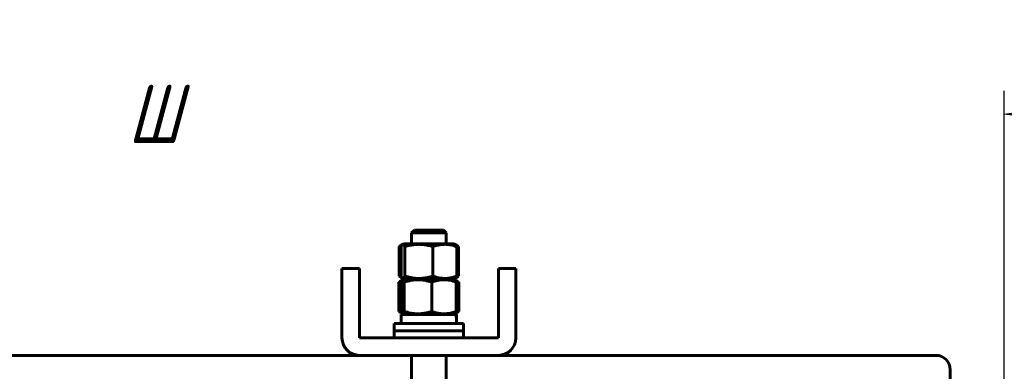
# Model space of a CAD drawing. Header units: millimetres. Extents: x 0 to 420, y 0 to 594.
# Tile 6 of 15: x 222 to 307, y 283 to 314. Entities that reach past the tile are written whole.
import ezdxf

# ---------------------------------------------------------------- set-up
doc = ezdxf.new("R2010")
doc.units = ezdxf.units.MM
doc.linetypes.add('K5LT_BASIC', pattern=[0])
doc.linetypes.add('K5LT_THIN', pattern=[0])
doc.layers.add('Системный слой', color=7, linetype='Continuous')
doc.styles.add('KDIMTEXTSTYLE', font='GOST_AU.SHX', dxfattribs={"width": 0.96, "oblique": 15, "height": 5})
doc.dimstyles.new('KDIMSTYLE (0.25)', dxfattribs={"dimtxt": 5, "dimasz": 1, "dimexe": 2, "dimexo": 0, "dimgap": 1, "dimtad": 1, "dimlfac": 4, "dimtxsty": 'KDIMTEXTSTYLE', "dimsah": 1, "dimcen": 0, "dimdle": 1, "dimadec": 0, "dimazin": 0, "dimtfac": 0.667, "dimtmove": 0, "dimatfit": 3, "dimfxl": 1, "dimtvp": 1, "dimtolj": 1, "dimtzin": 0, "dimarcsym": 0})

# ---------------------------------------------------------------- blocks, each defined once
blk = doc.blocks.new('U24')
at = {"layer": 'Системный слой', "color": 150, "linetype": 'K5LT_BASIC', "lineweight": 60, "true_color": 0x0080ff}
for p, q in [((256.203, 295.243), (256.203, 294.318)), ((256.203, 284.693), (256.203, 268.333))]:
    blk.add_line(p, q, dxfattribs=at)
blk = doc.blocks.new('U25')
at = {"layer": 'Системный слой', "color": 150, "linetype": 'K5LT_BASIC', "lineweight": 60, "true_color": 0x0080ff}
for p, q in [((259.203, 295.243), (259.203, 294.318)), ((259.203, 284.693), (259.203, 268.333))]:
    blk.add_line(p, q, dxfattribs=at)
blk = doc.blocks.new('U26')
at = {"layer": 'Системный слой', "color": 150, "linetype": 'K5LT_BASIC', "lineweight": 60, "true_color": 0x0080ff}
for p, q in [((258.999, 295.243), (256.203, 295.243)), ((259.203, 295.243), (258.999, 295.243))]:
    blk.add_line(p, q, dxfattribs=at)
blk = doc.blocks.new('U27')
at = {"layer": 'Системный слой', "color": 150, "linetype": 'K5LT_BASIC', "lineweight": 60, "true_color": 0x0080ff}
for p, q in [((256.453, 295.493), (258.783, 295.493)), ((258.783, 295.493), (258.953, 295.493))]:
    blk.add_line(p, q, dxfattribs=at)
blk = doc.blocks.new('U38')
at = {"layer": 'Системный слой', "color": 150, "linetype": 'K5LT_BASIC', "lineweight": 60, "true_color": 0x0080ff}
for p, q in [((260.261, 291.523), (260.206, 291.479)), ((260.036, 291.373), (260.005, 291.36)), ((260.066, 291.388), (260.036, 291.373)), ((260.096, 291.405), (260.066, 291.388)), ((260.151, 291.439), (260.096, 291.405)), ((260.206, 291.479), (260.151, 291.439))]:
    blk.add_line(p, q, dxfattribs=at)
blk = doc.blocks.new('U39')
at = {"layer": 'Системный слой', "color": 150, "linetype": 'K5LT_BASIC', "lineweight": 60, "true_color": 0x0080ff}
for p, q in [((255.211, 291.494), (255.145, 291.523)), ((255.277, 291.467), (255.211, 291.494)), ((255.343, 291.442), (255.277, 291.467))]:
    blk.add_line(p, q, dxfattribs=at)
blk = doc.blocks.new('U40')
at = {"layer": 'Системный слой', "color": 150, "linetype": 'K5LT_BASIC', "lineweight": 60, "true_color": 0x0080ff}
for p, q in [((255.145, 294.063), (255.211, 294.091)), ((255.211, 294.091), (255.277, 294.118)), ((255.277, 294.118), (255.343, 294.143))]:
    blk.add_line(p, q, dxfattribs=at)
blk = doc.blocks.new('U41')
at = {"layer": 'Системный слой', "color": 150, "linetype": 'K5LT_BASIC', "lineweight": 60, "true_color": 0x0080ff}
for p, q in [((260.005, 294.226), (260.036, 294.212)), ((260.036, 294.212), (260.042, 294.209)), ((260.042, 294.209), (260.043, 294.209)), ((260.043, 294.209), (260.045, 294.208)), ((260.045, 294.208), (260.049, 294.206)), ((260.049, 294.206), (260.057, 294.202)), ((260.057, 294.202), (260.073, 294.194)), ((260.073, 294.194), (260.096, 294.181)), ((260.096, 294.181), (260.151, 294.146)), ((260.151, 294.146), (260.206, 294.107)), ((260.206, 294.107), (260.261, 294.063))]:
    blk.add_line(p, q, dxfattribs=at)
blk = doc.blocks.new('U57')
at = {"layer": 'Системный слой', "color": 150, "linetype": 'K5LT_BASIC', "lineweight": 60, "true_color": 0x0080ff}
for p, q in [((255.346, 291.437), (255.303, 291.523)), ((255.641, 291.523), (255.573, 291.397)), ((255.39, 291.372), (255.346, 291.437)), ((255.434, 291.333), (255.39, 291.372)), ((255.504, 291.329), (255.434, 291.333)), ((255.573, 291.397), (255.504, 291.329))]:
    blk.add_line(p, q, dxfattribs=at)
blk = doc.blocks.new('U58')
at = {"layer": 'Системный слой', "color": 150, "linetype": 'K5LT_BASIC', "lineweight": 60, "true_color": 0x0080ff}
for p, q in [((255.992, 294.318), (255.547, 294.318)), ((259.859, 294.318), (255.992, 294.318))]:
    blk.add_line(p, q, dxfattribs=at)
blk = doc.blocks.new('U59')
at = {"layer": 'Системный слой', "color": 150, "linetype": 'K5LT_BASIC', "lineweight": 60, "true_color": 0x0080ff}
for p, q in [((255.303, 294.063), (255.346, 294.149)), ((255.346, 294.149), (255.387, 294.21)), ((255.387, 294.21), (255.388, 294.212)), ((255.388, 294.212), (255.391, 294.215)), ((255.391, 294.215), (255.396, 294.221)), ((255.396, 294.221), (255.407, 294.232)), ((255.407, 294.232), (255.429, 294.249)), ((255.429, 294.249), (255.434, 294.252)), ((255.434, 294.252), (255.472, 294.264)), ((255.472, 294.264), (255.473, 294.264)), ((255.473, 294.264), (255.475, 294.264)), ((255.475, 294.264), (255.478, 294.263)), ((255.478, 294.263), (255.485, 294.262)), ((255.485, 294.262), (255.498, 294.259)), ((255.498, 294.259), (255.515, 294.25)), ((255.515, 294.25), (255.516, 294.249)), ((255.516, 294.249), (255.518, 294.248)), ((255.518, 294.248), (255.521, 294.245)), ((255.521, 294.245), (255.529, 294.24)), ((255.529, 294.24), (255.543, 294.227)), ((255.543, 294.227), (255.558, 294.208)), ((255.558, 294.208), (255.56, 294.207)), ((255.56, 294.207), (255.562, 294.204)), ((255.562, 294.204), (255.567, 294.197)), ((255.567, 294.197), (255.578, 294.182)), ((255.578, 294.182), (255.598, 294.148)), ((255.598, 294.148), (255.639, 294.067)), ((255.639, 294.067), (255.641, 294.063))]:
    blk.add_line(p, q, dxfattribs=at)
blk = doc.blocks.new('U77')
at = {"layer": 'Системный слой', "color": 150, "linetype": 'K5LT_BASIC', "lineweight": 60, "true_color": 0x0080ff}
for p, q in [((257.95, 286.818), (254.703, 286.818)), ((260.703, 286.818), (257.95, 286.818))]:
    blk.add_line(p, q, dxfattribs=at)
blk = doc.blocks.new('U78')
at = {"layer": 'Системный слой', "color": 150, "linetype": 'K5LT_BASIC', "lineweight": 60, "true_color": 0x0080ff}
for p, q in [((257.95, 287.443), (254.703, 287.443)), ((260.703, 287.443), (257.95, 287.443))]:
    blk.add_line(p, q, dxfattribs=at)
blk = doc.blocks.new('U93')
at = {"layer": 'Системный слой', "color": 150, "linetype": 'K5LT_BASIC', "lineweight": 60, "true_color": 0x0080ff}
for p, q in [((302.703, 268.333), (302.703, 283.443)), ((302.703, 265.943), (302.703, 266.833))]:
    blk.add_line(p, q, dxfattribs=at)
blk = doc.blocks.new('U95')
at = {"layer": 'Системный слой', "color": 150, "linetype": 'K5LT_BASIC', "lineweight": 60, "true_color": 0x0080ff}
for p, q in [((251.703, 284.693), (213.703, 284.693)), ((301.453, 284.693), (263.703, 284.693))]:
    blk.add_line(p, q, dxfattribs=at)
blk = doc.blocks.new('U109')
at = {"layer": 'Системный слой', "color": 150, "linetype": 'K5LT_BASIC', "lineweight": 60, "true_color": 0x0080ff}
for p, q in [((260.107, 288.374), (260.01, 288.336)), ((260.204, 288.42), (260.107, 288.374)), ((260.301, 288.473), (260.204, 288.42))]:
    blk.add_line(p, q, dxfattribs=at)
blk = doc.blocks.new('U110')
at = {"layer": 'Системный слой', "color": 150, "linetype": 'K5LT_BASIC', "lineweight": 60, "true_color": 0x0080ff}
for p, q in [((255.201, 288.42), (255.105, 288.473)), ((255.299, 288.374), (255.201, 288.42)), ((255.396, 288.336), (255.299, 288.374))]:
    blk.add_line(p, q, dxfattribs=at)
blk = doc.blocks.new('U111')
at = {"layer": 'Системный слой', "color": 150, "linetype": 'K5LT_BASIC', "lineweight": 60, "true_color": 0x0080ff}
for p, q in [((255.105, 291.013), (255.202, 291.065)), ((255.202, 291.065), (255.299, 291.111)), ((255.299, 291.111), (255.396, 291.149))]:
    blk.add_line(p, q, dxfattribs=at)
blk = doc.blocks.new('U112')
at = {"layer": 'Системный слой', "color": 150, "linetype": 'K5LT_BASIC', "lineweight": 60, "true_color": 0x0080ff}
for p, q in [((260.01, 291.149), (260.107, 291.111)), ((260.107, 291.111), (260.204, 291.065)), ((260.204, 291.065), (260.301, 291.013))]:
    blk.add_line(p, q, dxfattribs=at)
blk = doc.blocks.new('U119')
at = {"layer": 'Системный слой', "color": 150, "linetype": 'K5LT_BASIC', "lineweight": 60, "true_color": 0x0080ff}
for p, q in [((255.342, 291.013), (255.376, 291.105)), ((255.376, 291.105), (255.409, 291.172)), ((255.409, 291.172), (255.443, 291.208)), ((255.443, 291.208), (255.466, 291.213)), ((255.466, 291.213), (255.513, 291.176)), ((255.513, 291.176), (255.559, 291.08)), ((255.559, 291.08), (255.583, 291.013))]:
    blk.add_line(p, q, dxfattribs=at)
blk = doc.blocks.new('U120')
at = {"layer": 'Системный слой', "color": 150, "linetype": 'K5LT_BASIC', "lineweight": 60, "true_color": 0x0080ff}
for p, q in [((255.376, 288.381), (255.342, 288.473)), ((255.409, 288.314), (255.376, 288.381)), ((255.443, 288.277), (255.409, 288.314)), ((255.491, 288.283), (255.443, 288.277)), ((255.537, 288.352), (255.491, 288.283)), ((255.583, 288.473), (255.537, 288.352))]:
    blk.add_line(p, q, dxfattribs=at)
blk = doc.blocks.new('KDIMARROW_01')
at = {"layer": 'Системный слой'}
blk.add_hatch(color=0, dxfattribs=at).paths.add_polyline_path([(0, 0), (-5, 0.658), (-4.5, 0), (-5, -0.658)])
at = {"layer": 'Системный слой', "color": 0, "linetype": 'K5LT_THIN', "lineweight": 18}
for p, q in [((-4.5, 0), (-5, 0.658)), ((-5, 0.658), (0, 0)), ((0, 0), (-5, -0.658)), ((-5, -0.658), (-4.5, 0)), ((0, 0), (-1, 0))]:
    blk.add_line(p, q, dxfattribs=at)

msp = doc.modelspace()

# ---------------------------------------------------------------- linework, layer by layer
at = {"layer": 'Системный слой', "color": 150, "linetype": 'K5LT_BASIC', "lineweight": 60, "true_color": 0x0080ff}
for p, q in [((256.453, 295.4928), (256.203, 295.2428)), ((258.953, 295.4928), (259.203, 295.2428)), ((255.145, 291.5228), (255.145, 294.0627)), ((255.303, 291.5228), (255.303, 294.0627)), ((255.4337, 294.2525), (255.3098, 294.181)), ((255.5467, 294.3178), (255.4336, 294.2525)), ((255.6411, 291.5228), (255.6411, 294.0627)), ((258.0411, 291.5228), (258.0411, 294.0627)), ((259.8592, 294.3178), (259.9723, 294.2525)), ((259.9723, 294.2525), (260.0961, 294.181)), ((260.1029, 291.5228), (260.1029, 294.0627)), ((260.2609, 291.5228), (260.2609, 294.0627)), ((250.203, 290.6928), (250.203, 292.1928)), ((250.203, 292.1928), (251.703, 292.1928)), ((251.703, 292.1928), (251.703, 290.6928)), ((263.703, 290.6928), (263.703, 292.1928)), ((263.703, 292.1928), (265.203, 292.1928)), ((265.203, 292.1928), (265.203, 290.6928)), ((250.203, 286.1928), (250.203, 290.6928)), ((251.703, 290.6928), (251.703, 286.1928)), ((255.4433, 291.208), (255.1049, 291.0127)), ((255.1049, 288.4728), (255.1049, 291.0127)), ((255.4337, 291.333), (255.3098, 291.4045)), ((255.3424, 288.4728), (255.3424, 291.0127)), ((255.5467, 291.2678), (255.4336, 291.333)), ((255.5467, 291.2678), (255.4432, 291.208)), ((259.8592, 291.2678), (255.5467, 291.2678)), ((259.8592, 291.2678), (255.5467, 291.2678)), ((255.5828, 288.4728), (255.5828, 291.0127)), ((257.9434, 288.4728), (257.9434, 291.0127)), ((259.8592, 291.2678), (259.9723, 291.333)), ((259.8592, 291.2678), (259.9627, 291.208)), ((259.9627, 291.208), (260.301, 291.0127)), ((259.9723, 291.333), (260.0961, 291.4045)), ((260.0635, 288.4728), (260.0635, 291.0127)), ((260.301, 288.4728), (260.301, 291.0127)), ((263.703, 286.1928), (263.703, 290.6928)), ((265.203, 290.6928), (265.203, 286.1928)), ((255.4433, 288.2775), (255.1049, 288.4728)), ((255.3155, 288.2178), (255.3155, 287.4428)), ((260.0482, 288.2178), (255.3155, 288.2178)), ((255.5467, 288.2178), (255.4433, 288.2775)), ((259.8592, 288.2178), (259.9627, 288.2775)), ((259.9627, 288.2775), (260.301, 288.4728)), ((260.0905, 288.2178), (260.0482, 288.2178)), ((260.0905, 288.2178), (260.08, 287.8303)), ((254.703, 287.4428), (254.703, 286.8178)), ((260.703, 287.4428), (260.703, 286.8178)), ((254.703, 286.8178), (254.703, 286.1928)), ((260.703, 286.8178), (254.703, 286.8178)), ((260.703, 286.8178), (260.703, 286.1928)), ((251.703, 286.1928), (263.703, 286.1928)), ((263.703, 284.6928), (251.703, 284.6928))]:
    msp.add_line(p, q, dxfattribs=at)
for centre, radius, start, end in [((251.703, 286.1928), 1.5, 180, 270), ((263.703, 286.1928), 1.5, 270, 0), ((301.453, 283.4428), 1.25, 0, 90)]:
    msp.add_arc(centre, radius, start, end, dxfattribs=at)
for points, knots in [([(255.3098, 294.181), (255.2724, 294.1594), (255.2173, 294.1219), (255.1627, 294.0777), (255.145, 294.0627)], [0, 0, 0, 0, 3.3784956, 5, 5, 5, 5]), ([(255.6411, 294.0627), (255.7912, 294.1096), (256.0121, 294.169), (256.2847, 294.2194), (256.4555, 294.2425), (256.6089, 294.2567), (256.7401, 294.2628), (256.8743, 294.2642), (257.0096, 294.2607), (257.1716, 294.2486), (257.3056, 294.2323), (257.465, 294.2076), (257.6232, 294.1763), (257.8331, 294.1247), (257.9633, 294.087), (258.0411, 294.0627)], [0, 0, 0, 0, 3.0735588, 4.4808446, 5.4634987, 6.4786448, 7.5251745, 8.0561119, 9.1239063, 10.186511, 11.2426114, 11.7677101, 13.3420796, 14.3968691, 16, 16, 16, 16]), ([(258.0411, 294.0627), (258.1712, 294.11), (258.363, 294.1699), (258.5991, 294.2204), (258.7472, 294.2434), (258.8789, 294.2572), (258.9953, 294.2632), (259.1094, 294.2641), (259.2249, 294.26), (259.3598, 294.2481), (259.4835, 294.2304), (259.6436, 294.2006), (259.8467, 294.1501), (260.0157, 294.0944), (260.1029, 294.0627)], [0, 0, 0, 0, 2.8883787, 4.2258149, 5.1533753, 6.1047294, 7.0775738, 7.6606295, 8.5561613, 9.5552416, 10.5544492, 11.2185175, 13.019437, 15, 15, 15, 15]), ([(260.1029, 294.0627), (260.0841, 294.1042), (260.0545, 294.1618), (260.0164, 294.2148), (259.9917, 294.2396), (259.9778, 294.2493), (259.9723, 294.2525)], [0, 0, 0, 0, 3.0517276, 4.803619, 6.1211469, 7, 7, 7, 7]), ([(258.0411, 291.5228), (257.891, 291.4759), (257.6701, 291.4165), (257.3975, 291.3661), (257.2267, 291.343), (257.0733, 291.3288), (256.9422, 291.3227), (256.8079, 291.3213), (256.6726, 291.3248), (256.5106, 291.3369), (256.3766, 291.3532), (256.2172, 291.3779), (256.059, 291.4092), (255.8491, 291.4608), (255.7189, 291.4985), (255.6411, 291.5228)], [0, 0, 0, 0, 3.0735588, 4.4808446, 5.4634987, 6.4786448, 7.5251745, 8.0561119, 9.1239063, 10.186511, 11.2426114, 11.7677101, 13.3420796, 14.3968691, 16, 16, 16, 16]), ([(260.1029, 291.5228), (260.0304, 291.4965), (259.9004, 291.4529), (259.7483, 291.4111), (259.6295, 291.3832), (259.5254, 291.3621), (259.3963, 291.342), (259.2624, 291.328), (259.1257, 291.3212), (258.9879, 291.322), (258.85, 291.3306), (258.7065, 291.3474), (258.5242, 291.3791), (258.2999, 291.4346), (258.1284, 291.4911), (258.0411, 291.5228)], [0, 0, 0, 0, 1.7574755, 3.1079822, 3.5727801, 4.521117, 5.5143802, 6.5389537, 7.5882315, 8.6450228, 9.7032882, 10.765137, 11.9622257, 13.9323, 16, 16, 16, 16]), ([(259.9723, 291.333), (259.9839, 291.3397), (260.0122, 291.3634), (260.0557, 291.4254), (260.0875, 291.4887), (260.1029, 291.5228)], [0, 0, 0, 0, 1.5734711, 3.8428207, 6, 6, 6, 6]), ([(255.5828, 291.0127), (255.7756, 291.0739), (255.9697, 291.1244), (256.362, 291.1943), (256.5602, 291.2135), (256.8612, 291.2137), (256.962, 291.209), (257.1615, 291.1907), (257.2605, 291.1771), (257.5559, 291.1246), (257.7505, 291.074), (257.9434, 291.0127)], [0.000000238, 0.000000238, 0.000000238, 0.000000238, 0.002624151, 0.002624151, 0.005248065, 0.005248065, 0.006560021, 0.006560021, 0.007871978, 0.007871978, 0.010495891, 0.010495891, 0.010495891, 0.010495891]), ([(257.9434, 291.0127), (258.1148, 291.0733), (258.2884, 291.1238), (258.5539, 291.1766), (258.6434, 291.1904), (258.8237, 291.2089), (258.9136, 291.2136), (259.1823, 291.2136), (259.3604, 291.1948), (259.7145, 291.1248), (259.8911, 291.0737), (260.0635, 291.0127)], [0.003844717, 0.003844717, 0.003844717, 0.003844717, 0.006467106, 0.006467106, 0.0077783, 0.0077783, 0.009089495, 0.009089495, 0.011711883, 0.011711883, 0.014334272, 0.014334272, 0.014334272, 0.014334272]), ([(260.0635, 291.0127), (260.0439, 291.0739), (260.0241, 291.1244), (259.9904, 291.1833), (259.9766, 291.1999), (259.9627, 291.208)], [0.0000002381, 0.0000002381, 0.0000002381, 0.0000002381, 0.0026241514, 0.0026241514, 0.0044260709, 0.0044260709, 0.0044260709, 0.0044260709]), ([(257.9434, 288.4728), (257.7958, 288.4259), (257.5785, 288.3665), (257.3104, 288.3161), (257.1424, 288.293), (256.9915, 288.2788), (256.8625, 288.2727), (256.7305, 288.2713), (256.5974, 288.2748), (256.4381, 288.2869), (256.3062, 288.3032), (256.1495, 288.3279), (255.9939, 288.3592), (255.7874, 288.4108), (255.6593, 288.4485), (255.5828, 288.4728)], [0, 0, 0, 0, 3.0735588, 4.4808446, 5.4634987, 6.4786448, 7.5251745, 8.0561119, 9.1239063, 10.186511, 11.2426114, 11.7677101, 13.3420796, 14.3968691, 16, 16, 16, 16]), ([(260.0635, 288.4728), (259.9297, 288.4255), (259.7325, 288.3656), (259.4897, 288.3151), (259.3374, 288.2921), (259.202, 288.2783), (259.0823, 288.2723), (258.965, 288.2714), (258.8462, 288.2755), (258.7075, 288.2874), (258.5803, 288.3051), (258.4157, 288.3349), (258.2069, 288.3854), (258.0331, 288.4411), (257.9434, 288.4728)], [0, 0, 0, 0, 2.8883787, 4.2258149, 5.1533753, 6.1047294, 7.0775738, 7.6606295, 8.5561613, 9.5552416, 10.5544492, 11.2185175, 13.019437, 15, 15, 15, 15]), ([(259.9627, 288.2775), (259.9703, 288.2819), (259.9848, 288.2952), (260.0077, 288.3302), (260.0338, 288.3859), (260.0528, 288.4394), (260.0635, 288.4728)], [0, 0, 0, 0, 1.5513216, 2.981785, 4.731352, 7, 7, 7, 7])]:
    msp.add_open_spline(points, degree=3, knots=knots, dxfattribs=at)
msp.add_open_spline([(255.145, 291.5228), (255.1996, 291.4766), (255.2545, 291.4365), (255.3098, 291.4045)], degree=3, dxfattribs=at)
msp.add_rational_spline([(260.0905, 287.4428), (260.0905, 287.703), (260.0763, 287.9621), (260.0482, 288.2178)], [1, 0.997040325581, 0.997040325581, 1], degree=3, dxfattribs=at)

# ---------------------------------------------------------------- block references
at = {"layer": 'Системный слой'}
for name in ['U24', 'U26', 'U27', 'U25', 'U40', 'U59', 'U58', 'U41', 'U39', 'U57', 'U38', 'U111', 'U119', 'U112', 'U110', 'U120', 'U109', 'U78', 'U77', 'U95', 'U93']:
    msp.add_blockref(name, (0, 0), dxfattribs=at)

# ---------------------------------------------------------------- dimensions: what is measured, and where the dimension line sits
at = {"layer": 'Системный слой', "color": 7}
msp.add_linear_dim(base=(160.578, 305.4928), p1=(307.3674, 259.3277), p2=(160.578, 258.4428), location=(233.9727, 305.4928), text='\\H5.0;\\W0.965;\\Q15;\\H5.0;\\W0.965;\\Q15;\\Q15;Ш', dimstyle='KDIMSTYLE (0.25)', override={"dimexo": 0, "dimblk1": 'KDIMARROW_01', "dimblk2": 'KDIMARROW_01', "dimse1": 0, "dimse2": 0, "dimclrt": 7, "dimtolj": 1}, dxfattribs=at).render()

doc.saveas('drawing.dxf')
